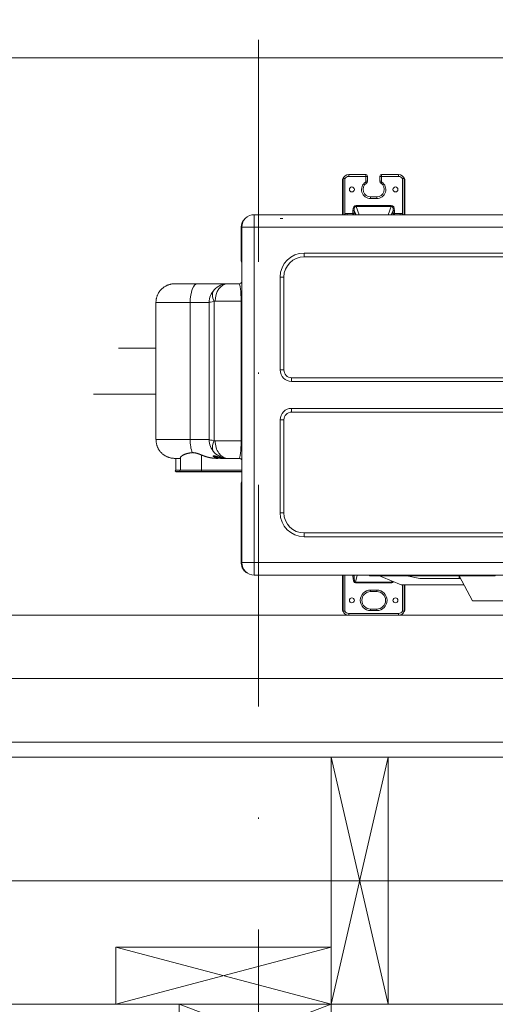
# Model space of a CAD drawing. Header units: inches. Extents: x 69729 to 77643, y -43505 to -36607.
# Tile 46 of 69: x 72418 to 72455, y -37855 to -37777. Entities that reach past the tile are written whole.
import ezdxf

# ---------------------------------------------------------------- set-up
doc = ezdxf.new("R2010")
doc.units = ezdxf.units.IN
doc.header["$MEASUREMENT"] = 0
doc.linetypes.add('DASHDOT', pattern=[1, 0.5, -0.25, 0, -0.25])
doc.layers.get('0').update_dxf_attribs({"lineweight": 0})
doc.layers.get('Defpoints').update_dxf_attribs({"lineweight": 0})
for name, color, linetype, lineweight in [('p--klimatyzator', 30, 'Continuous', 15), ('p--konst-słupy', 3, 'Continuous', 0), ('p--obrzeże bet.', 252, 'Continuous', 0), ('p--ocieplenie w.wew.', 53, 'Continuous', 0), ('p--ocieplenie-w.zew', 77, 'Continuous', 0), ('p--osie konstr', 1, 'DASHDOT', 15), ('p--wymiary-1-50', 5, 'Continuous', 0), ('p--ściana szkielet', 3, 'Continuous', 0)]:
    doc.layers.add(name, color=color, linetype=linetype, lineweight=lineweight)
doc.styles.add('1-50', font='arial.ttf', dxfattribs={"width": 0.75, "height": 12.5})
doc.linetypes.add('BATTING', pattern='A,0.0001,-0.1,[134,ltypeshp.shx,S=0.1,R=0,X=-0.1,Y=0],-0.2,[134,ltypeshp.shx,S=0.1,R=180,X=0.1,Y=0],-0.1', length=0.4001)
doc.dimstyles.new('1-50', dxfattribs={"dimtxt": 12.5, "dimasz": 5, "dimexe": 5, "dimexo": 5, "dimgap": 0.09, "dimtad": 0, "dimdsep": 46, "dimtxsty": '1-50', "dimblk": 'OBLIQUE', "dimcen": 0.09, "dimadec": 0, "dimazin": 0, "dimtfac": 1, "dimtdec": 4, "dimtix": 1, "dimtofl": 0, "dimtmove": 2, "dimatfit": 3, "dimldrblk": 'OBLIQUE', "dimfxl": 5, "dimfxlon": 1, "dimtvp": 0.8, "dimtolj": 1, "dimtzin": 0, "dimarcsym": 0})

# ---------------------------------------------------------------- blocks, each defined once
blk = doc.blocks.new('_OBLIQUE')
at = {"color": 0, "linetype": 'ByBlock', "lineweight": -2}
for p, q in [((-0.5, -0.5), (0.5, 0.5)), ((0, 0), (0, 0))]:
    blk.add_line(p, q, dxfattribs=at)
blk = doc.blocks.new('*D156')
at = {"layer": 'Defpoints', "color": 0}
for p in [(72405.403, -37857.021), (72428.971, -37857.021), (72427.721, -38097.521)]:
    blk.add_point(p, dxfattribs=at)
at = {"layer": 'p--wymiary-1-50', "color": 0, "linetype": 'Continuous', "lineweight": -2}
for p, q in [((72410.403, -37857.021), (72400.403, -37857.021)), ((72405.403, -38097.521), (72405.403, -37857.021)), ((72410.403, -38097.521), (72400.403, -38097.521))]:
    blk.add_line(p, q, dxfattribs=at)
at = {"layer": 'p--wymiary-1-50', "color": 0, "lineweight": -2, "xscale": 5, "yscale": 5, "zscale": 5}
for p, rotation in [((72405.403, -37857.021), 90), ((72405.403, -38097.521), 270)]:
    blk.add_blockref('_OBLIQUE', p, dxfattribs=dict(at, rotation=rotation))
at = {"layer": 'p--wymiary-1-50', "color": 0, "linetype": 'Continuous', "ltscale": 12, "insert": (72395.193, -37977.271), "char_height": 12.5, "attachment_point": 5, "rotation": 90, "style": '1-50'}
blk.add_mtext('\\A1;240.5', dxfattribs=at)
blk = doc.blocks.new('*D157')
at = {"layer": 'Defpoints', "color": 0}
for p in [(72405.403, -37823.871), (72436.671, -37823.871), (72428.971, -37857.021)]:
    blk.add_point(p, dxfattribs=at)
at = {"layer": 'p--wymiary-1-50', "color": 0, "linetype": 'Continuous', "lineweight": -2}
for p, q in [((72410.403, -37823.871), (72400.403, -37823.871)), ((72405.403, -37857.021), (72405.403, -37823.871)), ((72410.403, -37857.021), (72400.403, -37857.021))]:
    blk.add_line(p, q, dxfattribs=at)
at = {"layer": 'p--wymiary-1-50', "color": 0, "lineweight": -2, "xscale": 5, "yscale": 5, "zscale": 5}
for p, rotation in [((72405.403, -37823.871), 90), ((72405.403, -37857.021), 270)]:
    blk.add_blockref('_OBLIQUE', p, dxfattribs=dict(at, rotation=rotation))
at = {"layer": 'p--wymiary-1-50', "color": 0, "linetype": 'Continuous', "ltscale": 12, "insert": (72395.193, -37840.446), "char_height": 12.5, "attachment_point": 5, "rotation": 90, "style": '1-50'}
blk.add_mtext('\\A1;33.15', dxfattribs=at)
blk = doc.blocks.new('*D158')
at = {"layer": 'Defpoints', "color": 0}
for p in [(72403.715, -37773.871), (72403.715, -37773.871), (72436.171, -37823.871)]:
    blk.add_point(p, dxfattribs=at)
at = {"layer": 'p--wymiary-1-50', "color": 0, "linetype": 'Continuous', "lineweight": -2}
for p, q in [((72398.715, -37773.871), (72398.715, -37773.871)), ((72403.715, -37823.871), (72403.715, -37773.871)), ((72408.715, -37823.871), (72398.715, -37823.871))]:
    blk.add_line(p, q, dxfattribs=at)
at = {"layer": 'p--wymiary-1-50', "color": 0, "lineweight": -2, "xscale": 5, "yscale": 5, "zscale": 5}
for p, rotation in [((72403.715, -37773.871), 90), ((72403.715, -37823.871), 270)]:
    blk.add_blockref('_OBLIQUE', p, dxfattribs=dict(at, rotation=rotation))
at = {"layer": 'p--wymiary-1-50', "color": 0, "linetype": 'Continuous', "ltscale": 12, "insert": (72393.505, -37798.871), "char_height": 12.5, "attachment_point": 5, "rotation": 90, "style": '1-50'}
blk.add_mtext('\\A1;50', dxfattribs=at)
blk = doc.blocks.new('*D171')
at = {"layer": 'Defpoints', "color": 0}
for p in [(72820.871, -37664.812), (72330.221, -37840.119), (72820.871, -37840.119)]:
    blk.add_point(p, dxfattribs=at)
at = {"layer": 'p--wymiary-1-50', "color": 0, "linetype": 'Continuous', "lineweight": -2}
for p, q in [((72330.221, -37669.812), (72330.221, -37659.812)), ((72820.871, -37669.812), (72820.871, -37659.812)), ((72330.221, -37664.812), (72820.871, -37664.812))]:
    blk.add_line(p, q, dxfattribs=at)
at = {"layer": 'p--wymiary-1-50', "color": 0, "lineweight": -2, "xscale": 5, "yscale": 5, "zscale": 5, "rotation": 180}
blk.add_blockref('_OBLIQUE', (72330.221, -37664.812), dxfattribs=at)
at = {"layer": 'p--wymiary-1-50', "color": 0, "lineweight": -2, "xscale": 5, "yscale": 5, "zscale": 5}
blk.add_blockref('_OBLIQUE', (72820.871, -37664.812), dxfattribs=at)
at = {"layer": 'p--wymiary-1-50', "color": 0, "linetype": 'Continuous', "ltscale": 12, "insert": (72575.546, -37654.602), "char_height": 12.5, "attachment_point": 5, "style": '1-50'}
blk.add_mtext('\\A1;490.65', dxfattribs=at)
blk = doc.blocks.new('*D172')
at = {"layer": 'Defpoints', "color": 0}
for p in [(72820.871, -37643.654), (71620.871, -37840.119), (72820.871, -37840.119)]:
    blk.add_point(p, dxfattribs=at)
at = {"layer": 'p--wymiary-1-50', "color": 0, "linetype": 'Continuous', "lineweight": -2}
for p, q in [((71620.871, -37648.654), (71620.871, -37638.654)), ((72820.871, -37648.654), (72820.871, -37638.654)), ((71620.871, -37643.654), (72820.871, -37643.654))]:
    blk.add_line(p, q, dxfattribs=at)
at = {"layer": 'p--wymiary-1-50', "color": 0, "lineweight": -2, "xscale": 5, "yscale": 5, "zscale": 5, "rotation": 180}
blk.add_blockref('_OBLIQUE', (71620.871, -37643.654), dxfattribs=at)
at = {"layer": 'p--wymiary-1-50', "color": 0, "lineweight": -2, "xscale": 5, "yscale": 5, "zscale": 5}
blk.add_blockref('_OBLIQUE', (72820.871, -37643.654), dxfattribs=at)
at = {"layer": 'p--wymiary-1-50', "color": 0, "linetype": 'Continuous', "ltscale": 12, "insert": (72220.871, -37633.444), "char_height": 12.5, "attachment_point": 5, "style": '1-50'}
blk.add_mtext('\\A1;1200', dxfattribs=at)
blk = doc.blocks.new('*D263')
at = {"layer": 'Defpoints', "color": 0}
for p in [(72878.438, -37844.821), (72914.83, -37844.821), (72436.421, -38105.971)]:
    blk.add_point(p, dxfattribs=at)
at = {"layer": 'p--wymiary-1-50', "color": 0, "linetype": 'Continuous', "lineweight": -2}
for p, q in [((72909.83, -37844.821), (72919.83, -37844.821)), ((72914.83, -38105.971), (72914.83, -37844.821)), ((72909.83, -38105.971), (72919.83, -38105.971))]:
    blk.add_line(p, q, dxfattribs=at)
at = {"layer": 'p--wymiary-1-50', "color": 0, "lineweight": -2, "xscale": 5, "yscale": 5, "zscale": 5}
for p, rotation in [((72914.83, -37844.821), 90), ((72914.83, -38105.971), 270)]:
    blk.add_blockref('_OBLIQUE', p, dxfattribs=dict(at, rotation=rotation))
at = {"layer": 'p--wymiary-1-50', "color": 0, "linetype": 'Continuous', "ltscale": 12, "insert": (72904.62, -37975.396), "char_height": 12.5, "attachment_point": 5, "rotation": 90, "style": '1-50'}
blk.add_mtext('\\A1;261.15', dxfattribs=at)
blk = doc.blocks.new('ukł.słupów')
for p, q in [((810.1, 662), (814.6, 642.5)), ((814.6, 662), (810.1, 642.5)), ((810.1, 642.5), (793.1, 647)), ((810.1, 647), (793.1, 642.5)), ((810.1, 638), (798.1, 642.5)), ((810.1, 642.5), (798.1, 638))]:
    blk.add_line(p, q)
for points in [[(814.6, 662), (814.6, 642.5), (810.1, 642.5), (810.1, 662)], [(810.1, 647), (793.1, 647), (793.1, 642.5), (810.1, 642.5)], [(810.1, 642.5), (798.1, 642.5), (798.1, 638), (810.1, 638)]]:
    blk.add_lwpolyline(points, close=True)
blk = doc.blocks.new('A$C66B7A719')
at = {"layer": 'p--klimatyzator', "linetype": 'Continuous'}
for p, q in [((19.648, 31.614), (19.648, 34.291)), ((19.67, 34.438), (19.67, 31.614)), ((19.699, 31.614), (19.699, 34.477)), ((19.833, 34.447), (19.833, 31.664)), ((20.14, 34.783), (21.498, 34.783)), ((20.14, 34.783), (20.14, 34.636)), ((21.498, 34.636), (20.14, 34.636)), ((21.53, 34.091), (21.464, 34.188)), ((21.498, 34.636), (21.498, 34.783)), ((21.498, 34.253), (21.498, 34.636)), ((21.616, 34.636), (21.498, 34.636)), ((21.616, 34.253), (21.498, 34.253)), ((21.616, 34.665), (21.616, 34.636)), ((21.616, 34.636), (21.616, 34.253)), ((22.601, 34.636), (22.601, 34.665)), ((22.601, 34.253), (22.601, 34.636)), ((22.719, 34.636), (22.601, 34.636)), ((22.719, 34.253), (22.601, 34.253)), ((22.687, 34.091), (22.753, 34.188)), ((22.719, 34.783), (24.077, 34.783)), ((22.719, 34.783), (22.719, 34.636)), ((22.719, 34.636), (22.719, 34.253)), ((24.077, 34.636), (22.719, 34.636)), ((24.077, 34.636), (24.077, 34.783)), ((24.384, 31.664), (24.384, 34.447)), ((24.518, 34.477), (24.518, 31.614)), ((24.547, 31.614), (24.547, 34.438)), ((24.569, 34.291), (24.569, 31.614)), ((21.862, 33.012), (22.355, 33.012)), ((21.862, 33.012), (21.862, 32.894)), ((22.355, 32.894), (21.862, 32.894)), ((22.355, 33.012), (22.355, 32.894)), ((20.57, 31.952), (20.459, 31.952)), ((20.459, 31.71), (20.459, 31.952)), ((20.57, 31.952), (20.57, 31.71)), ((20.692, 31.647), (20.57, 31.952)), ((20.716, 32.34), (23.5, 32.34)), ((20.716, 32.34), (20.716, 32.266)), ((20.716, 32.266), (20.976, 31.614)), ((23.5, 32.266), (20.716, 32.266)), ((23.241, 31.614), (23.5, 32.266)), ((23.5, 32.34), (23.5, 32.266)), ((23.647, 31.952), (23.525, 31.647)), ((23.647, 31.71), (23.647, 31.952)), ((23.758, 31.952), (23.647, 31.952)), ((23.758, 31.952), (23.758, 31.71)), ((12.677, 31.614), (47.45, 31.614)), ((12.677, 30.63), (12.677, 31.614)), ((14.727, 31.322), (14.93, 31.322)), ((19.833, 31.664), (19.86, 31.614)), ((20.019, 31.71), (20.019, 31.614)), ((20.019, 31.71), (20.459, 31.71)), ((20.57, 31.71), (20.459, 31.71)), ((20.459, 31.71), (20.459, 31.614)), ((20.57, 31.71), (20.692, 31.647)), ((23.525, 31.647), (23.647, 31.71)), ((23.758, 31.71), (23.647, 31.71)), ((23.758, 31.71), (23.758, 31.614)), ((23.758, 31.71), (24.198, 31.71)), ((24.198, 31.71), (24.198, 31.614)), ((24.357, 31.614), (24.384, 31.664)), ((11.656, 27.968), (11.656, 30.631)), ((11.693, 25.95), (11.693, 30.63)), ((86.496, 30.63), (12.677, 30.63)), ((12.677, 30.63), (12.677, 4.154)), ((34.626, 28.583), (16.614, 28.583)), ((16.614, 28.583), (16.614, 28.288)), ((34.626, 28.288), (16.614, 28.288)), ((15.019, 26.693), (14.724, 26.693)), ((14.724, 26.693), (14.724, 19.36)), ((15.019, 26.693), (15.019, 19.36)), ((6.398, 26.163), (8.194, 26.163)), ((8.194, 26.163), (10.6, 26.163)), ((10.6, 26.163), (11.498, 26.163)), ((11.693, 9.188), (11.693, 25.753)), ((4.921, 13.859), (4.921, 24.686)), ((7.62, 24.686), (4.921, 24.686)), ((7.62, 13.859), (7.62, 24.686)), ((9.124, 24.686), (7.62, 24.686)), ((9.124, 13.859), (9.124, 24.686)), ((9.518, 24.753), (9.518, 13.792)), ((11.642, 24.785), (9.59, 24.785)), ((11.642, 13.761), (11.642, 24.785)), ((11.642, 24.785), (11.693, 24.785)), ((4.921, 21.081), (1.969, 21.081)), ((15.019, 19.36), (14.724, 19.36)), ((15.63, 18.75), (15.63, 18.455)), ((15.63, 18.75), (34.626, 18.75)), ((15.63, 18.455), (34.626, 18.455)), ((4.921, 17.443), (0, 17.443)), ((15.63, 16.329), (15.63, 16.034)), ((34.626, 16.329), (15.63, 16.329)), ((34.626, 16.034), (15.63, 16.034)), ((15.019, 15.423), (14.724, 15.423)), ((14.724, 15.423), (14.724, 8.091)), ((15.019, 15.423), (15.019, 8.091)), ((4.921, 13.859), (7.62, 13.859)), ((7.62, 13.859), (9.124, 13.859)), ((9.59, 13.761), (11.642, 13.761)), ((11.642, 13.761), (11.693, 13.761)), ((6.849, 11.448), (6.849, 12.452)), ((8.518, 11.448), (8.518, 12.645)), ((6.398, 12.383), (6.794, 12.383)), ((6.495, 11.448), (6.495, 12.383)), ((9.816, 12.383), (9.721, 12.383)), ((10.092, 12.416), (10.092, 12.383)), ((10.456, 12.383), (10.092, 12.383)), ((10.6, 12.383), (10.456, 12.383)), ((11.498, 12.383), (10.6, 12.383)), ((6.849, 11.448), (6.495, 11.448)), ((6.849, 11.35), (6.495, 11.35)), ((6.495, 11.33), (6.495, 11.35)), ((6.849, 11.33), (6.495, 11.33)), ((6.849, 11.448), (8.518, 11.448)), ((6.849, 11.35), (8.518, 11.35)), ((6.849, 11.33), (6.849, 11.35)), ((8.518, 11.33), (6.849, 11.33)), ((11.693, 11.448), (8.518, 11.448)), ((8.518, 11.448), (8.518, 11.35)), ((11.693, 11.35), (8.518, 11.35)), ((8.518, 11.33), (8.518, 11.35)), ((11.693, 11.33), (8.518, 11.33)), ((11.656, 4.116), (11.656, 10.421)), ((11.693, 4.154), (11.693, 8.991)), ((15.019, 8.091), (14.724, 8.091)), ((16.614, 6.496), (34.626, 6.496)), ((16.614, 6.496), (16.614, 6.201)), ((16.614, 6.201), (34.626, 6.201)), ((11.693, 4.153), (11.693, 4.154)), ((12.677, 3.169), (12.677, 4.154)), ((12.677, 4.154), (86.496, 4.154)), ((86.496, 3.169), (12.677, 3.169)), ((13.661, 3.169), (12.677, 3.169)), ((12.677, 3.169), (12.677, 3.169)), ((13.661, 3.169), (85.512, 3.169)), ((19.648, 0.492), (19.648, 3.17)), ((19.67, 3.169), (19.67, 0.346)), ((19.699, 0.307), (19.699, 3.169)), ((19.833, 3.169), (19.833, 0.336)), ((20.463, 3.103), (20.463, 3.169)), ((20.571, 3.103), (20.587, 3.169)), ((20.571, 3.169), (20.571, 3.103)), ((20.815, 3.169), (20.685, 2.605)), ((21.769, 3.1), (21.769, 3.169)), ((31.021, 3.1), (31.021, 3.169)), ((31.119, 3.169), (31.119, 3.1)), ((31.71, 3.1), (31.71, 3.169)), ((20.571, 3.103), (20.463, 3.103)), ((20.685, 2.605), (23.532, 2.605)), ((20.685, 2.605), (20.685, 2.561)), ((23.532, 2.561), (20.685, 2.561)), ((21.769, 3.1), (31.021, 3.1)), ((22.753, 3.022), (22.556, 3.1)), ((22.753, 3.1), (22.753, 3.022)), ((22.753, 3.022), (24.279, 2.411)), ((23.532, 2.605), (23.505, 2.721)), ((23.532, 2.561), (23.532, 2.605)), ((29.222, 2.411), (24.279, 2.411)), ((24.384, 0.336), (24.384, 2.411)), ((24.518, 2.411), (24.518, 0.307)), ((24.547, 0.346), (24.547, 2.412)), ((24.569, 2.412), (24.569, 0.492)), ((25.757, 2.904), (24.735, 3.1)), ((28.856, 2.904), (25.757, 2.904)), ((29.902, 1.132), (28.856, 3.1)), ((28.856, 3.1), (28.856, 2.904)), ((28.96, 2.904), (28.856, 2.904)), ((31.71, 3.1), (31.119, 3.1)), ((21.862, 1.988), (22.355, 1.988)), ((21.862, 1.87), (21.862, 1.988)), ((22.355, 1.87), (21.862, 1.87)), ((22.355, 1.988), (22.355, 1.87)), ((29.902, 1.132), (33.05, 1.132)), ((20.14, 0.148), (24.077, 0.148)), ((20.14, 0.148), (20.14, 0)), ((24.077, 0), (20.14, 0)), ((21.862, 0.492), (22.355, 0.492)), ((21.862, 0.492), (21.862, 0.374)), ((22.355, 0.374), (21.862, 0.374)), ((22.355, 0.374), (22.355, 0.492)), ((24.077, 0.148), (24.077, 0))]:
    blk.add_line(p, q, dxfattribs=at)
at = {"layer": 'p--klimatyzator', "linetype": 'Continuous', "flags": 128}
for points in [[(19.648, 34.291), (19.648, 34.294), (19.648, 34.297), (19.648, 34.3), (19.648, 34.303), (19.648, 34.306), (19.648, 34.309), (19.648, 34.312), (19.648, 34.315), (19.649, 34.318), (19.649, 34.321), (19.649, 34.324), (19.649, 34.327), (19.649, 34.33), (19.65, 34.333), (19.65, 34.336), (19.65, 34.339), (19.65, 34.342), (19.651, 34.344), (19.651, 34.347), (19.651, 34.35), (19.652, 34.353), (19.652, 34.356), (19.653, 34.359), (19.653, 34.362), (19.653, 34.365), (19.654, 34.368), (19.654, 34.371), (19.655, 34.374), (19.655, 34.377), (19.656, 34.38), (19.656, 34.383), (19.657, 34.385), (19.657, 34.388), (19.658, 34.391), (19.659, 34.394), (19.659, 34.397), (19.66, 34.4), (19.661, 34.403), (19.661, 34.406), (19.662, 34.409), (19.663, 34.412), (19.664, 34.415), (19.664, 34.418), (19.665, 34.42), (19.666, 34.423), (19.667, 34.426), (19.668, 34.429), (19.668, 34.432), (19.669, 34.435), (19.67, 34.438)], [(19.699, 34.477), (19.697, 34.477), (19.696, 34.477), (19.694, 34.476), (19.693, 34.476), (19.692, 34.475), (19.69, 34.475), (19.689, 34.474), (19.688, 34.473), (19.687, 34.471), (19.685, 34.47), (19.684, 34.469), (19.684, 34.468), (19.683, 34.467), (19.682, 34.466), (19.682, 34.465), (19.681, 34.464), (19.681, 34.463), (19.68, 34.463), (19.68, 34.462), (19.679, 34.461), (19.679, 34.46), (19.678, 34.459), (19.678, 34.458), (19.677, 34.456), (19.677, 34.455), (19.676, 34.454), (19.676, 34.453), (19.675, 34.452), (19.675, 34.451), (19.674, 34.45), (19.674, 34.448), (19.673, 34.447), (19.673, 34.446), (19.672, 34.445), (19.672, 34.444), (19.672, 34.442), (19.671, 34.441), (19.671, 34.44), (19.67, 34.439)], [(19.699, 34.477), (19.7, 34.476), (19.701, 34.476), (19.703, 34.476), (19.705, 34.475), (19.706, 34.475), (19.708, 34.475), (19.71, 34.474), (19.712, 34.474), (19.714, 34.473), (19.716, 34.473), (19.718, 34.473), (19.72, 34.472), (19.723, 34.472), (19.725, 34.471), (19.727, 34.471), (19.73, 34.47), (19.732, 34.47), (19.735, 34.469), (19.737, 34.469), (19.74, 34.468), (19.742, 34.467), (19.745, 34.467), (19.748, 34.466), (19.751, 34.466), (19.753, 34.465), (19.756, 34.465), (19.759, 34.464), (19.762, 34.463), (19.765, 34.463), (19.768, 34.462), (19.771, 34.461), (19.774, 34.461), (19.777, 34.46), (19.78, 34.459), (19.784, 34.459), (19.787, 34.458), (19.79, 34.457), (19.793, 34.456), (19.796, 34.456), (19.8, 34.455), (19.803, 34.454), (19.806, 34.453), (19.809, 34.453), (19.813, 34.452), (19.816, 34.451), (19.819, 34.45), (19.823, 34.45), (19.826, 34.449), (19.829, 34.448), (19.833, 34.447)], [(24.384, 34.447), (24.388, 34.448), (24.391, 34.449), (24.394, 34.45), (24.398, 34.45), (24.401, 34.451), (24.404, 34.452), (24.408, 34.453), (24.411, 34.453), (24.414, 34.454), (24.417, 34.455), (24.421, 34.456), (24.424, 34.456), (24.427, 34.457), (24.43, 34.458), (24.433, 34.459), (24.437, 34.459), (24.44, 34.46), (24.443, 34.461), (24.446, 34.461), (24.449, 34.462), (24.452, 34.463), (24.455, 34.463), (24.458, 34.464), (24.461, 34.465), (24.464, 34.465), (24.466, 34.466), (24.469, 34.466), (24.472, 34.467), (24.475, 34.467), (24.477, 34.468), (24.48, 34.469), (24.482, 34.469), (24.485, 34.47), (24.487, 34.47), (24.49, 34.471), (24.492, 34.471), (24.494, 34.472), (24.497, 34.472), (24.499, 34.473), (24.501, 34.473), (24.503, 34.473), (24.505, 34.474), (24.507, 34.474), (24.509, 34.475), (24.51, 34.475), (24.512, 34.475), (24.514, 34.476), (24.515, 34.476), (24.517, 34.476), (24.518, 34.477)], [(24.547, 34.439), (24.546, 34.44), (24.546, 34.441), (24.545, 34.442), (24.545, 34.444), (24.544, 34.445), (24.544, 34.446), (24.544, 34.447), (24.543, 34.449), (24.543, 34.45), (24.542, 34.451), (24.542, 34.452), (24.541, 34.453), (24.541, 34.454), (24.54, 34.455), (24.54, 34.456), (24.539, 34.458), (24.539, 34.459), (24.538, 34.46), (24.538, 34.461), (24.537, 34.462), (24.537, 34.463), (24.536, 34.463), (24.536, 34.464), (24.535, 34.465), (24.534, 34.466), (24.534, 34.467), (24.533, 34.468), (24.532, 34.469), (24.531, 34.471), (24.53, 34.472), (24.528, 34.473), (24.527, 34.474), (24.526, 34.475), (24.524, 34.476), (24.523, 34.476), (24.522, 34.477), (24.52, 34.477), (24.519, 34.477)], [(24.547, 34.438), (24.548, 34.435), (24.549, 34.432), (24.549, 34.429), (24.55, 34.426), (24.551, 34.423), (24.552, 34.42), (24.553, 34.418), (24.553, 34.415), (24.554, 34.412), (24.555, 34.409), (24.556, 34.406), (24.556, 34.403), (24.557, 34.4), (24.558, 34.397), (24.558, 34.394), (24.559, 34.391), (24.559, 34.388), (24.56, 34.385), (24.561, 34.383), (24.561, 34.38), (24.562, 34.377), (24.562, 34.374), (24.563, 34.371), (24.563, 34.368), (24.564, 34.365), (24.564, 34.362), (24.564, 34.359), (24.565, 34.356), (24.565, 34.353), (24.566, 34.35), (24.566, 34.347), (24.566, 34.344), (24.567, 34.342), (24.567, 34.339), (24.567, 34.336), (24.567, 34.333), (24.568, 34.33), (24.568, 34.327), (24.568, 34.324), (24.568, 34.321), (24.568, 34.318), (24.569, 34.315), (24.569, 34.312), (24.569, 34.309), (24.569, 34.306), (24.569, 34.303), (24.569, 34.3), (24.569, 34.297), (24.569, 34.294), (24.569, 34.291)], [(19.791, 31.615), (19.792, 31.616), (19.793, 31.617), (19.793, 31.618), (19.794, 31.619), (19.795, 31.62), (19.796, 31.621), (19.796, 31.622), (19.797, 31.623), (19.798, 31.624), (19.799, 31.625), (19.8, 31.626), (19.8, 31.628), (19.801, 31.629), (19.802, 31.63), (19.803, 31.631), (19.804, 31.632), (19.804, 31.633), (19.805, 31.634), (19.806, 31.635), (19.807, 31.636), (19.808, 31.637), (19.808, 31.638), (19.809, 31.639), (19.81, 31.64), (19.811, 31.641), (19.812, 31.641), (19.813, 31.642), (19.813, 31.643), (19.814, 31.644), (19.815, 31.645), (19.816, 31.646), (19.817, 31.647), (19.818, 31.648), (19.819, 31.649), (19.819, 31.65), (19.82, 31.651), (19.821, 31.652), (19.822, 31.653), (19.823, 31.654), (19.824, 31.655), (19.825, 31.656), (19.826, 31.657), (19.826, 31.658), (19.827, 31.659), (19.828, 31.66), (19.829, 31.661), (19.83, 31.662), (19.831, 31.663), (19.832, 31.663), (19.833, 31.664)], [(24.384, 31.664), (24.385, 31.663), (24.386, 31.663), (24.387, 31.662), (24.388, 31.661), (24.389, 31.66), (24.39, 31.659), (24.39, 31.658), (24.391, 31.657), (24.392, 31.656), (24.393, 31.655), (24.394, 31.654), (24.395, 31.653), (24.396, 31.652), (24.397, 31.651), (24.397, 31.65), (24.398, 31.649), (24.399, 31.648), (24.4, 31.647), (24.401, 31.646), (24.402, 31.645), (24.403, 31.644), (24.403, 31.643), (24.404, 31.642), (24.405, 31.641), (24.406, 31.641), (24.407, 31.64), (24.408, 31.639), (24.408, 31.638), (24.409, 31.637), (24.41, 31.636), (24.411, 31.635), (24.412, 31.634), (24.413, 31.633), (24.413, 31.632), (24.414, 31.631), (24.415, 31.63), (24.416, 31.629), (24.417, 31.628), (24.417, 31.626), (24.418, 31.625), (24.419, 31.624), (24.42, 31.623), (24.42, 31.622), (24.421, 31.621), (24.422, 31.62), (24.423, 31.619), (24.424, 31.618), (24.424, 31.617), (24.425, 31.616), (24.426, 31.615)], [(4.921, 24.686), (4.922, 24.733), (4.924, 24.779), (4.928, 24.826), (4.933, 24.872), (4.94, 24.918), (4.948, 24.964), (4.958, 25.009), (4.969, 25.054), (4.981, 25.099), (4.995, 25.143), (5.01, 25.187), (5.027, 25.23), (5.044, 25.273), (5.063, 25.315), (5.084, 25.357), (5.105, 25.398), (5.128, 25.438), (5.152, 25.478), (5.178, 25.516), (5.204, 25.554), (5.232, 25.591), (5.26, 25.627), (5.29, 25.663), (5.321, 25.697), (5.354, 25.73), (5.387, 25.762), (5.421, 25.793), (5.456, 25.823), (5.493, 25.852), (5.53, 25.88), (5.568, 25.907), (5.606, 25.932), (5.646, 25.957), (5.686, 25.98), (5.727, 26.001), (5.768, 26.022), (5.811, 26.041), (5.853, 26.058), (5.896, 26.075), (5.94, 26.09), (5.985, 26.103), (6.03, 26.116), (6.075, 26.127), (6.121, 26.136), (6.167, 26.144), (6.213, 26.151), (6.259, 26.156), (6.305, 26.16), (6.351, 26.162), (6.398, 26.163)], [(11.693, 25.753), (11.693, 25.756), (11.693, 25.76), (11.693, 25.764), (11.693, 25.768), (11.693, 25.772), (11.693, 25.775), (11.693, 25.779), (11.693, 25.783), (11.693, 25.787), (11.693, 25.791), (11.693, 25.795), (11.693, 25.799), (11.693, 25.803), (11.693, 25.807), (11.693, 25.811), (11.693, 25.815), (11.693, 25.819), (11.693, 25.823), (11.693, 25.827), (11.693, 25.831), (11.693, 25.835), (11.693, 25.839), (11.693, 25.843), (11.693, 25.847), (11.693, 25.851), (11.693, 25.855), (11.693, 25.859), (11.693, 25.863), (11.693, 25.868), (11.693, 25.872), (11.693, 25.876), (11.693, 25.88), (11.693, 25.884), (11.693, 25.888), (11.693, 25.892), (11.693, 25.896), (11.693, 25.9), (11.693, 25.904), (11.693, 25.908), (11.693, 25.911), (11.693, 25.915), (11.693, 25.919), (11.693, 25.923), (11.693, 25.927), (11.693, 25.931), (11.693, 25.935), (11.693, 25.939), (11.693, 25.943), (11.693, 25.946), (11.693, 25.95)], [(6.396, 12.383), (6.35, 12.385), (6.304, 12.387), (6.258, 12.39), (6.213, 12.395), (6.167, 12.401), (6.122, 12.409), (6.076, 12.418), (6.031, 12.429), (5.987, 12.442), (5.943, 12.455), (5.899, 12.47), (5.855, 12.487), (5.812, 12.504), (5.77, 12.524), (5.728, 12.544), (5.687, 12.565), (5.647, 12.588), (5.607, 12.612), (5.568, 12.638), (5.53, 12.664), (5.493, 12.692), (5.457, 12.721), (5.422, 12.751), (5.388, 12.782), (5.354, 12.815), (5.322, 12.848), (5.291, 12.882), (5.261, 12.918), (5.232, 12.954), (5.204, 12.991), (5.177, 13.029), (5.152, 13.068), (5.127, 13.107), (5.104, 13.148), (5.082, 13.189), (5.061, 13.23), (5.042, 13.273), (5.024, 13.315), (5.007, 13.359), (4.993, 13.403), (4.979, 13.447), (4.968, 13.492), (4.958, 13.537), (4.95, 13.583), (4.943, 13.628), (4.937, 13.674), (4.933, 13.72), (4.928, 13.767), (4.925, 13.813), (4.921, 13.859)], [(6.849, 12.452), (6.848, 12.448), (6.847, 12.445), (6.846, 12.442), (6.845, 12.439), (6.844, 12.436), (6.842, 12.434), (6.841, 12.431), (6.84, 12.429), (6.839, 12.426), (6.838, 12.424), (6.837, 12.421), (6.836, 12.419), (6.835, 12.417), (6.834, 12.415), (6.832, 12.413), (6.831, 12.411), (6.83, 12.409), (6.829, 12.407), (6.828, 12.406), (6.827, 12.404), (6.826, 12.403), (6.825, 12.401), (6.824, 12.4), (6.823, 12.398), (6.821, 12.397), (6.82, 12.396), (6.819, 12.395), (6.818, 12.394), (6.817, 12.393), (6.816, 12.392), (6.815, 12.391), (6.814, 12.39), (6.813, 12.389), (6.811, 12.388), (6.81, 12.388), (6.809, 12.387), (6.808, 12.386), (6.807, 12.386), (6.806, 12.385), (6.805, 12.385), (6.804, 12.385), (6.803, 12.384), (6.802, 12.384), (6.8, 12.384), (6.799, 12.383), (6.798, 12.383), (6.797, 12.383), (6.796, 12.383), (6.795, 12.383), (6.794, 12.383)], [(6.849, 12.452), (6.852, 12.459), (6.855, 12.466), (6.859, 12.474), (6.864, 12.481), (6.87, 12.49), (6.876, 12.498), (6.884, 12.506), (6.891, 12.515), (6.9, 12.523), (6.909, 12.532), (6.919, 12.541), (6.929, 12.55), (6.94, 12.559), (6.952, 12.568), (6.965, 12.578), (6.978, 12.587), (6.992, 12.596), (7.006, 12.606), (7.021, 12.615), (7.037, 12.624), (7.053, 12.634), (7.07, 12.643), (7.088, 12.652), (7.106, 12.662), (7.125, 12.671), (7.144, 12.68), (7.164, 12.689), (7.185, 12.698), (7.206, 12.706), (7.228, 12.715), (7.251, 12.723), (7.274, 12.732), (7.298, 12.74), (7.322, 12.748), (7.347, 12.755), (7.372, 12.763), (7.398, 12.77), (7.425, 12.777), (7.452, 12.783), (7.48, 12.789), (7.508, 12.795), (7.536, 12.801), (7.565, 12.806), (7.595, 12.811), (7.625, 12.816), (7.656, 12.82), (7.686, 12.823), (7.718, 12.827), (7.75, 12.83), (7.782, 12.832)], [(7.782, 12.832), (7.796, 12.833), (7.81, 12.833), (7.824, 12.833), (7.839, 12.833), (7.853, 12.833), (7.868, 12.833), (7.882, 12.832), (7.897, 12.831), (7.912, 12.83), (7.926, 12.829), (7.941, 12.827), (7.956, 12.825), (7.971, 12.823), (7.986, 12.821), (8, 12.818), (8.015, 12.816), (8.03, 12.813), (8.045, 12.81), (8.06, 12.806), (8.075, 12.803), (8.09, 12.799), (8.105, 12.796), (8.12, 12.792), (8.134, 12.788), (8.149, 12.783), (8.164, 12.779), (8.179, 12.774), (8.194, 12.77), (8.208, 12.765), (8.223, 12.76), (8.238, 12.755), (8.253, 12.75), (8.268, 12.744), (8.282, 12.739), (8.297, 12.734), (8.312, 12.728), (8.327, 12.723), (8.342, 12.717), (8.356, 12.711), (8.371, 12.705), (8.386, 12.7), (8.401, 12.694), (8.415, 12.688), (8.43, 12.682), (8.445, 12.676), (8.46, 12.67), (8.474, 12.664), (8.489, 12.658), (8.504, 12.652), (8.518, 12.645)], [(8.518, 12.645), (8.53, 12.641), (8.542, 12.636), (8.553, 12.632), (8.565, 12.627), (8.576, 12.623), (8.588, 12.618), (8.599, 12.614), (8.611, 12.609), (8.622, 12.605), (8.634, 12.6), (8.645, 12.596), (8.657, 12.591), (8.669, 12.587), (8.68, 12.583), (8.692, 12.578), (8.703, 12.574), (8.715, 12.57), (8.727, 12.566), (8.738, 12.562), (8.75, 12.558), (8.762, 12.553), (8.773, 12.549), (8.785, 12.546), (8.797, 12.542), (8.809, 12.538), (8.82, 12.534), (8.832, 12.53), (8.844, 12.527), (8.856, 12.523), (8.868, 12.519), (8.88, 12.516), (8.891, 12.512), (8.903, 12.509), (8.915, 12.506), (8.927, 12.502), (8.939, 12.499), (8.951, 12.496), (8.963, 12.493), (8.975, 12.489), (8.987, 12.486), (8.999, 12.483), (9.011, 12.48), (9.023, 12.477), (9.035, 12.474), (9.047, 12.47), (9.059, 12.467), (9.071, 12.464), (9.083, 12.461), (9.095, 12.458), (9.107, 12.455)], [(9.107, 12.455), (9.119, 12.453), (9.131, 12.45), (9.143, 12.448), (9.156, 12.445), (9.168, 12.443), (9.18, 12.44), (9.192, 12.438), (9.204, 12.436), (9.216, 12.433), (9.229, 12.431), (9.241, 12.429), (9.253, 12.426), (9.265, 12.424), (9.277, 12.422), (9.29, 12.42), (9.302, 12.418), (9.314, 12.416), (9.326, 12.414), (9.339, 12.412), (9.351, 12.41), (9.363, 12.408), (9.375, 12.407), (9.388, 12.405), (9.4, 12.403), (9.412, 12.402), (9.424, 12.4), (9.437, 12.399), (9.449, 12.398), (9.461, 12.397), (9.474, 12.396), (9.486, 12.395), (9.498, 12.394), (9.511, 12.393), (9.523, 12.392), (9.535, 12.391), (9.548, 12.39), (9.56, 12.39), (9.572, 12.389), (9.585, 12.388), (9.597, 12.388), (9.61, 12.387), (9.622, 12.387), (9.634, 12.386), (9.647, 12.386), (9.659, 12.385), (9.672, 12.385), (9.684, 12.384), (9.696, 12.384), (9.709, 12.383), (9.721, 12.383)], [(10.092, 12.383), (10.049, 12.384), (10.006, 12.385), (9.964, 12.387), (9.922, 12.391), (9.88, 12.396), (9.838, 12.401), (9.797, 12.408), (9.756, 12.416), (9.715, 12.425), (9.676, 12.435), (9.637, 12.447), (9.6, 12.46), (9.565, 12.474), (9.532, 12.49), (9.502, 12.506), (9.476, 12.523), (9.456, 12.54), (9.443, 12.556), (9.437, 12.569), (9.438, 12.58), (9.446, 12.587), (9.459, 12.592), (9.477, 12.594), (9.499, 12.593), (9.523, 12.589), (9.549, 12.584), (9.577, 12.577), (9.607, 12.568), (9.639, 12.558), (9.671, 12.548), (9.705, 12.536), (9.74, 12.525), (9.775, 12.513), (9.811, 12.501), (9.848, 12.489), (9.885, 12.477), (9.923, 12.466), (9.962, 12.455), (10.001, 12.444), (10.041, 12.435), (10.081, 12.425), (10.121, 12.417), (10.162, 12.41), (10.204, 12.403), (10.245, 12.397), (10.287, 12.392), (10.329, 12.388), (10.371, 12.385), (10.414, 12.384), (10.456, 12.383)], [(9.52, 12.58), (9.511, 12.579), (9.503, 12.579), (9.496, 12.577), (9.49, 12.575), (9.485, 12.573), (9.481, 12.57), (9.479, 12.566), (9.478, 12.562), (9.479, 12.557), (9.481, 12.551), (9.486, 12.545), (9.492, 12.539), (9.5, 12.533), (9.509, 12.526), (9.519, 12.52), (9.531, 12.513), (9.544, 12.507), (9.557, 12.501), (9.571, 12.495), (9.586, 12.489), (9.601, 12.484), (9.616, 12.479), (9.631, 12.474), (9.647, 12.47), (9.663, 12.465), (9.679, 12.461), (9.696, 12.457), (9.712, 12.453), (9.729, 12.45), (9.746, 12.446), (9.763, 12.443), (9.78, 12.44), (9.797, 12.438), (9.814, 12.435), (9.831, 12.433), (9.848, 12.43), (9.865, 12.428), (9.883, 12.426), (9.9, 12.425), (9.917, 12.423), (9.935, 12.422), (9.952, 12.42), (9.969, 12.419), (9.987, 12.418), (10.004, 12.418), (10.022, 12.417), (10.039, 12.416), (10.057, 12.416), (10.074, 12.416), (10.092, 12.416)], [(9.523, 12.58), (9.524, 12.58), (9.526, 12.58), (9.529, 12.58), (9.532, 12.579), (9.536, 12.579), (9.54, 12.579), (9.544, 12.578), (9.549, 12.577), (9.553, 12.577), (9.558, 12.576), (9.563, 12.575), (9.569, 12.574), (9.574, 12.572), (9.579, 12.571), (9.585, 12.57), (9.591, 12.568), (9.597, 12.567), (9.603, 12.565), (9.609, 12.563), (9.615, 12.562), (9.622, 12.56), (9.628, 12.558), (9.635, 12.556), (9.641, 12.554), (9.648, 12.552), (9.655, 12.55), (9.662, 12.548), (9.669, 12.545), (9.677, 12.543), (9.684, 12.541), (9.691, 12.539), (9.698, 12.536), (9.706, 12.534), (9.713, 12.532), (9.721, 12.529), (9.729, 12.527), (9.736, 12.524), (9.744, 12.522), (9.752, 12.519), (9.76, 12.517), (9.768, 12.514), (9.776, 12.512), (9.784, 12.509), (9.792, 12.507), (9.8, 12.504), (9.809, 12.501), (9.817, 12.498), (9.826, 12.496), (9.834, 12.493), (9.843, 12.49)], [(6.398, 12.383), (6.397, 12.383), (6.396, 12.383), (6.395, 12.383)], [(6.495, 11.448), (6.492, 11.448), (6.489, 11.448), (6.486, 11.447), (6.483, 11.446), (6.48, 11.446), (6.477, 11.445), (6.474, 11.443), (6.472, 11.442), (6.469, 11.44), (6.466, 11.439), (6.464, 11.437), (6.461, 11.434), (6.459, 11.432), (6.457, 11.43), (6.455, 11.428), (6.454, 11.425), (6.452, 11.423), (6.451, 11.42), (6.45, 11.417), (6.449, 11.414), (6.448, 11.411), (6.447, 11.408), (6.446, 11.405), (6.446, 11.402), (6.446, 11.399), (6.446, 11.396), (6.446, 11.392), (6.447, 11.389), (6.448, 11.386), (6.449, 11.383), (6.45, 11.38), (6.451, 11.378), (6.452, 11.375), (6.454, 11.372), (6.455, 11.37), (6.457, 11.368), (6.459, 11.365), (6.461, 11.363), (6.464, 11.361), (6.466, 11.359), (6.469, 11.357), (6.472, 11.356), (6.474, 11.354), (6.477, 11.353), (6.48, 11.352), (6.483, 11.351), (6.486, 11.35), (6.489, 11.35), (6.492, 11.35), (6.495, 11.35)], [(11.693, 8.991), (11.693, 8.995), (11.693, 8.998), (11.693, 9.002), (11.693, 9.006), (11.693, 9.01), (11.693, 9.014), (11.693, 9.018), (11.693, 9.021), (11.693, 9.025), (11.693, 9.029), (11.693, 9.033), (11.693, 9.037), (11.693, 9.041), (11.693, 9.045), (11.693, 9.049), (11.693, 9.053), (11.693, 9.057), (11.693, 9.061), (11.693, 9.065), (11.693, 9.069), (11.693, 9.073), (11.693, 9.077), (11.693, 9.081), (11.693, 9.085), (11.693, 9.09), (11.693, 9.094), (11.693, 9.098), (11.693, 9.102), (11.693, 9.106), (11.693, 9.11), (11.693, 9.114), (11.693, 9.118), (11.693, 9.122), (11.693, 9.126), (11.693, 9.13), (11.693, 9.134), (11.693, 9.138), (11.693, 9.142), (11.693, 9.146), (11.693, 9.15), (11.693, 9.154), (11.693, 9.158), (11.693, 9.161), (11.693, 9.165), (11.693, 9.169), (11.693, 9.173), (11.693, 9.177), (11.693, 9.181), (11.693, 9.185), (11.693, 9.188)], [(19.67, 0.346), (19.669, 0.348), (19.668, 0.351), (19.668, 0.354), (19.667, 0.357), (19.666, 0.36), (19.665, 0.363), (19.664, 0.366), (19.664, 0.369), (19.663, 0.372), (19.662, 0.375), (19.661, 0.378), (19.661, 0.38), (19.66, 0.383), (19.659, 0.386), (19.659, 0.389), (19.658, 0.392), (19.657, 0.395), (19.657, 0.398), (19.656, 0.401), (19.656, 0.404), (19.655, 0.407), (19.655, 0.41), (19.654, 0.413), (19.654, 0.416), (19.653, 0.418), (19.653, 0.421), (19.653, 0.424), (19.652, 0.427), (19.652, 0.43), (19.651, 0.433), (19.651, 0.436), (19.651, 0.439), (19.65, 0.442), (19.65, 0.445), (19.65, 0.448), (19.65, 0.451), (19.649, 0.454), (19.649, 0.457), (19.649, 0.46), (19.649, 0.463), (19.649, 0.466), (19.648, 0.468), (19.648, 0.471), (19.648, 0.474), (19.648, 0.477), (19.648, 0.48), (19.648, 0.483), (19.648, 0.486), (19.648, 0.489), (19.648, 0.492)], [(19.67, 0.345), (19.671, 0.344), (19.671, 0.342), (19.672, 0.341), (19.672, 0.34), (19.672, 0.339), (19.673, 0.337), (19.673, 0.336), (19.674, 0.335), (19.674, 0.334), (19.675, 0.333), (19.675, 0.331), (19.676, 0.33), (19.676, 0.329), (19.677, 0.328), (19.677, 0.327), (19.678, 0.326), (19.678, 0.325), (19.679, 0.324), (19.679, 0.323), (19.68, 0.322), (19.68, 0.321), (19.681, 0.32), (19.681, 0.319), (19.682, 0.318), (19.683, 0.317), (19.683, 0.316), (19.684, 0.316), (19.685, 0.314), (19.686, 0.313), (19.687, 0.311), (19.689, 0.31), (19.69, 0.309), (19.691, 0.308), (19.692, 0.308), (19.694, 0.307), (19.695, 0.307), (19.696, 0.307), (19.698, 0.307)], [(19.833, 0.336), (19.829, 0.335), (19.826, 0.335), (19.823, 0.334), (19.819, 0.333), (19.816, 0.332), (19.813, 0.332), (19.809, 0.331), (19.806, 0.33), (19.803, 0.329), (19.8, 0.329), (19.796, 0.328), (19.793, 0.327), (19.79, 0.326), (19.787, 0.326), (19.784, 0.325), (19.78, 0.324), (19.777, 0.324), (19.774, 0.323), (19.771, 0.322), (19.768, 0.322), (19.765, 0.321), (19.762, 0.32), (19.759, 0.32), (19.756, 0.319), (19.753, 0.318), (19.751, 0.318), (19.748, 0.317), (19.745, 0.317), (19.742, 0.316), (19.74, 0.315), (19.737, 0.315), (19.735, 0.314), (19.732, 0.314), (19.73, 0.313), (19.727, 0.313), (19.725, 0.312), (19.723, 0.312), (19.72, 0.311), (19.718, 0.311), (19.716, 0.311), (19.714, 0.31), (19.712, 0.31), (19.71, 0.309), (19.708, 0.309), (19.706, 0.309), (19.705, 0.308), (19.703, 0.308), (19.701, 0.308), (19.7, 0.307), (19.699, 0.307)], [(24.384, 0.336), (24.388, 0.335), (24.391, 0.335), (24.394, 0.334), (24.398, 0.333), (24.401, 0.332), (24.404, 0.332), (24.408, 0.331), (24.411, 0.33), (24.414, 0.329), (24.417, 0.329), (24.421, 0.328), (24.424, 0.327), (24.427, 0.326), (24.43, 0.326), (24.433, 0.325), (24.437, 0.324), (24.44, 0.324), (24.443, 0.323), (24.446, 0.322), (24.449, 0.322), (24.452, 0.321), (24.455, 0.32), (24.458, 0.32), (24.461, 0.319), (24.464, 0.318), (24.466, 0.318), (24.469, 0.317), (24.472, 0.317), (24.475, 0.316), (24.477, 0.315), (24.48, 0.315), (24.482, 0.314), (24.485, 0.314), (24.487, 0.313), (24.49, 0.313), (24.492, 0.312), (24.494, 0.312), (24.497, 0.311), (24.499, 0.311), (24.501, 0.311), (24.503, 0.31), (24.505, 0.31), (24.507, 0.309), (24.509, 0.309), (24.51, 0.309), (24.512, 0.308), (24.514, 0.308), (24.515, 0.308), (24.517, 0.307), (24.518, 0.307)], [(24.518, 0.307), (24.52, 0.307), (24.521, 0.307), (24.522, 0.307), (24.524, 0.307), (24.525, 0.308), (24.526, 0.309), (24.528, 0.31), (24.529, 0.311), (24.53, 0.312), (24.531, 0.313), (24.533, 0.315), (24.533, 0.316), (24.534, 0.316), (24.534, 0.317), (24.535, 0.318), (24.536, 0.319), (24.536, 0.32), (24.537, 0.321), (24.537, 0.322), (24.538, 0.323), (24.538, 0.324), (24.539, 0.325), (24.539, 0.326), (24.54, 0.327), (24.54, 0.328), (24.541, 0.329), (24.541, 0.33), (24.542, 0.331), (24.542, 0.333), (24.543, 0.334), (24.543, 0.335), (24.544, 0.336), (24.544, 0.337), (24.544, 0.339), (24.545, 0.34), (24.545, 0.341), (24.546, 0.342), (24.546, 0.344), (24.547, 0.345)], [(24.569, 0.492), (24.569, 0.489), (24.569, 0.486), (24.569, 0.483), (24.569, 0.48), (24.569, 0.477), (24.569, 0.474), (24.569, 0.471), (24.569, 0.468), (24.568, 0.466), (24.568, 0.463), (24.568, 0.46), (24.568, 0.457), (24.568, 0.454), (24.567, 0.451), (24.567, 0.448), (24.567, 0.445), (24.567, 0.442), (24.566, 0.439), (24.566, 0.436), (24.566, 0.433), (24.565, 0.43), (24.565, 0.427), (24.564, 0.424), (24.564, 0.421), (24.564, 0.418), (24.563, 0.416), (24.563, 0.413), (24.562, 0.41), (24.562, 0.407), (24.561, 0.404), (24.561, 0.401), (24.56, 0.398), (24.559, 0.395), (24.559, 0.392), (24.558, 0.389), (24.558, 0.386), (24.557, 0.383), (24.556, 0.38), (24.556, 0.378), (24.555, 0.375), (24.554, 0.372), (24.553, 0.369), (24.553, 0.366), (24.552, 0.363), (24.551, 0.36), (24.55, 0.357), (24.549, 0.354), (24.549, 0.351), (24.548, 0.348), (24.547, 0.346)]]:
    blk.add_lwpolyline(points, dxfattribs=at)
at = {"layer": 'p--klimatyzator', "linetype": 'Continuous'}
for centre in [(20.386, 33.602), (23.831, 33.602), (20.386, 1.181), (23.831, 1.181)]:
    blk.add_circle(centre, 0.197, dxfattribs=at)
for centre, radius, start, end in [((20.14, 34.291), 0.492, 90, 162.59542), ((20.14, 34.291), 0.344, 90, 153.10196), ((21.862, 33.602), 0.709, 124.22887, 270), ((21.419, 34.253), 0.0787, 304.22887, 0), ((21.498, 34.665), 0.118, 0, 90), ((21.419, 34.253), 0.197, 304.22887, 0), ((22.355, 33.602), 0.709, 270, 55.77113), ((22.719, 34.665), 0.118, 90, 180), ((22.797, 34.253), 0.197, 180, 235.77113), ((22.797, 34.253), 0.0787, 180, 235.77113), ((24.077, 34.291), 0.492, 17.40458, 90), ((24.077, 34.291), 0.344, 26.89804, 90), ((21.862, 33.602), 0.591, 124.22887, 270), ((22.355, 33.602), 0.591, 270, 55.77113), ((12.542, 30.631), 0.886, 133.1114, 180), ((12.677, 30.63), 0.984, 90, 180), ((16.614, 26.693), 1.89, 90, 180), ((16.614, 26.693), 1.594, 90, 180), ((12.049, 27.968), 0.394, 180, 205.84167), ((10.6, 24.686), 1.476, 137.1211, 180), ((10.6, 24.686), 1.476, 90, 137.1211), ((11.498, 26.359), 0.197, 270, 350.97358), ((9.59, 24.686), 0.0984, 90, 137.1211), ((15.63, 19.36), 0.906, 180, 270), ((15.63, 19.36), 0.61, 180, 270), ((15.63, 15.423), 0.906, 90, 180), ((15.63, 15.423), 0.61, 90, 180), ((10.6, 13.859), 1.476, 180, 222.8789), ((9.59, 13.859), 0.0984, 222.8789, 270), ((10.6, 13.859), 1.476, 222.8789, 270), ((11.498, 12.186), 0.197, 9.02642, 90), ((6.495, 11.399), 0.0492, 90, 270), ((12.049, 10.421), 0.394, 154.15833, 180), ((16.614, 8.091), 1.89, 180, 270), ((16.614, 8.091), 1.594, 180, 270), ((12.542, 4.116), 0.886, 180, 244.30921), ((12.677, 4.154), 0.984, 180, 270), ((12.677, 4.153), 0.984, 180, 270), ((31.021, 3.199), 0.0984, 270, 342.47152), ((21.862, 1.181), 0.807, 90, 270), ((21.862, 1.181), 0.689, 90, 270), ((22.355, 1.181), 0.807, 270, 90), ((22.355, 1.181), 0.689, 270, 90), ((20.14, 0.492), 0.492, 197.40458, 270), ((20.14, 0.492), 0.344, 206.89804, 270), ((24.077, 0.492), 0.492, 270, 342.59542), ((24.077, 0.492), 0.344, 270, 333.10196)]:
    blk.add_arc(centre, radius, start, end, dxfattribs=at)
for centre, major_axis, ratio, start_param, end_param in [((20.888, 31.694), (-0.251, 0.631), 0.550615, 6.067295, 7.227743), ((20.888, 31.694), (0.225, -0.566), 0.404166, 2.925702, 4.086151), ((23.329, 31.694), (-0.251, -0.631), 0.550615, 2.197035, 3.357483), ((23.329, 31.694), (-0.225, -0.566), 0.404166, 2.197035, 3.357483), ((20.067, 31.32), (-0.359, 0.229), 0.87875, 5.34055, 5.829898), ((20.459, 31.71), (-0.059, -0.113), 0.845129, 1.101039, 1.985486), ((20.58, 31.647), (-0.059, -0.113), 0.845129, 1.719774, 1.985486), ((20.88, 31.714), (0.297, -0.201), 0.475536, 4.377425, 4.51878), ((23.337, 31.714), (-0.297, -0.201), 0.475536, 1.764405, 1.90576), ((23.637, 31.647), (-0.059, 0.113), 0.845129, 1.156106, 1.421819), ((23.758, 31.71), (-0.059, 0.113), 0.845129, 1.156106, 2.040554), ((24.15, 31.32), (-0.359, -0.229), 0.87875, 3.59488, 4.084228), ((12.677, 30.63), (0.984, 0), 0.000132, 1.570796, 3.141593), ((8.194, 24.686), (0, -1.476), 0.388844, 3.141593, 4.712389), ((10.528, 24.753), (1.01, -0.938), 0.59108, 3.141593, 4.145528), ((10.6, 24.785), (0, 1.378), 0.732793, 0, 1.570796), ((11.498, 24.785), (0, -1.378), 0.104685, 1.570796, 3.141593), ((10.6, 24.686), (-1.476, 0), 0.066667, 5.534807, 6.283185), ((8.194, 13.859), (0, 1.476), 0.388844, 1.570796, 2.340545), ((10.6, 13.859), (-1.476, 0), 0.066667, 0, 0.748378), ((10.528, 13.792), (-1.01, -0.938), 0.59108, 5.27925, 6.283185), ((10.6, 13.761), (0, 1.378), 0.732793, 1.570796, 3.141593), ((11.498, 13.761), (0, -1.378), 0.104685, 0, 1.570796), ((6.849, 11.399), (0, 0.0492), 0.99772, 0, 3.141593), ((12.677, 4.154), (0.984, 0), 0.000132, 1.570796, 3.141593), ((20.903, 3.634), (0.247, 1.07), 0.34045, 2.167037, 3.220089), ((20.903, 3.634), (-0.237, -1.028), 0.233228, 5.30863, 6.361681), ((23.314, 3.634), (0.237, -1.028), 0.233228, 6.204689, 6.60554), ((23.314, 3.634), (0.247, -1.07), 0.34045, 6.204689, 6.627243)]:
    blk.add_ellipse(centre, major_axis=major_axis, ratio=ratio, start_param=start_param, end_param=end_param, dxfattribs=at)

msp = doc.modelspace()

# ---------------------------------------------------------------- linework, layer by layer
at = {"layer": 'p--obrzeże bet.', "linetype": 'Continuous', "ltscale": 35}
msp.add_lwpolyline([(72411.471, -38552.271), (72864.871, -38552.271), (72864.871, -37779.871), (71576.871, -37779.871), (71576.871, -38558.271), (72030.271, -38558.271)], dxfattribs=at)
at = {"layer": 'p--ocieplenie w.wew.', "linetype": 'BATTING', "ltscale": 19.5}
for p, q in [((72384.171, -37844.821), (72442.171, -37844.821)), ((72446.671, -37844.821), (72475.421, -37844.821))]:
    msp.add_line(p, q, dxfattribs=at)
at = {"layer": 'p--ocieplenie-w.zew', "linetype": 'BATTING', "ltscale": 10}
msp.add_line((72330.221, -37828.871), (72817.871, -37828.871), dxfattribs=at)
at = {"layer": 'p--osie konstr', "linetype": 'DASHDOT', "ltscale": 35}
for p, q in [((72436.421, -38357.571), (72436.421, -37773.871)), ((72878.438, -37844.821), (71595.871, -37844.821))]:
    msp.add_line(p, q, dxfattribs=at)
at = {"layer": 'p--ściana szkielet', "ltscale": 35}
for p, q in [((72330.221, -37823.871), (72820.871, -37823.871)), ((72330.221, -37833.871), (72810.871, -37833.871)), ((72333.221, -37835.071), (72809.671, -37835.071)), ((72333.221, -37854.571), (72809.671, -37854.571)), ((72430.171, -38144.421), (72430.171, -37854.571)), ((72442.171, -38144.421), (72442.171, -37854.571))]:
    msp.add_line(p, q, dxfattribs=at)

# ---------------------------------------------------------------- block references
at = {"layer": 'p--klimatyzator', "color": 2, "linetype": 'Continuous', "lineweight": 60}
msp.add_blockref('A$C66B7A719', (72423.408, -37823.871), dxfattribs=at)
at = {"layer": 'p--konst-słupy'}
msp.add_blockref('ukł.słupów', (71632.071, -38497.071), dxfattribs=at)

# ---------------------------------------------------------------- dimensions: what is measured, and where the dimension line sits
at = {"layer": 'p--wymiary-1-50', "linetype": 'Continuous'}
for base, p1, picture, middle in [((72820.871, -37643.654), (71620.871, -37840.119), '*D172', (72220.871, -37633.444)), ((72820.871, -37664.812), (72330.221, -37840.119), '*D171', (72575.546, -37654.602))]:
    dim = msp.add_linear_dim(base=base, p1=p1, p2=(72820.871, -37840.119), dimstyle='1-50', dxfattribs=at)
    dim.commit()
    dim.dimension.update_dxf_attribs({"geometry": picture, "text_midpoint": middle})
for base, p1, p2, picture, middle in [((72403.715, -37773.871), (72436.171, -37823.871), (72403.715, -37773.871), '*D158', (72393.505, -37798.871)), ((72405.403, -37823.871), (72428.971, -37857.021), (72436.671, -37823.871), '*D157', (72395.193, -37840.446)), ((72405.403, -37857.021), (72427.721, -38097.521), (72428.971, -37857.021), '*D156', (72395.193, -37977.271))]:
    dim = msp.add_linear_dim(base=base, p1=p1, p2=p2, angle=90, dimstyle='1-50', dxfattribs=at)
    dim.commit()
    dim.dimension.update_dxf_attribs({"geometry": picture, "text_midpoint": middle})
dim = msp.add_linear_dim(base=(72914.83, -37844.821), p1=(72436.421, -38105.971), p2=(72878.438, -37844.821), angle=90, dimstyle='1-50', override={"dimtxt": 12.5}, dxfattribs=at)
dim.commit()
dim.dimension.update_dxf_attribs({"geometry": '*D263', "text_midpoint": (72904.62, -37975.396)})

doc.saveas('drawing.dxf')
